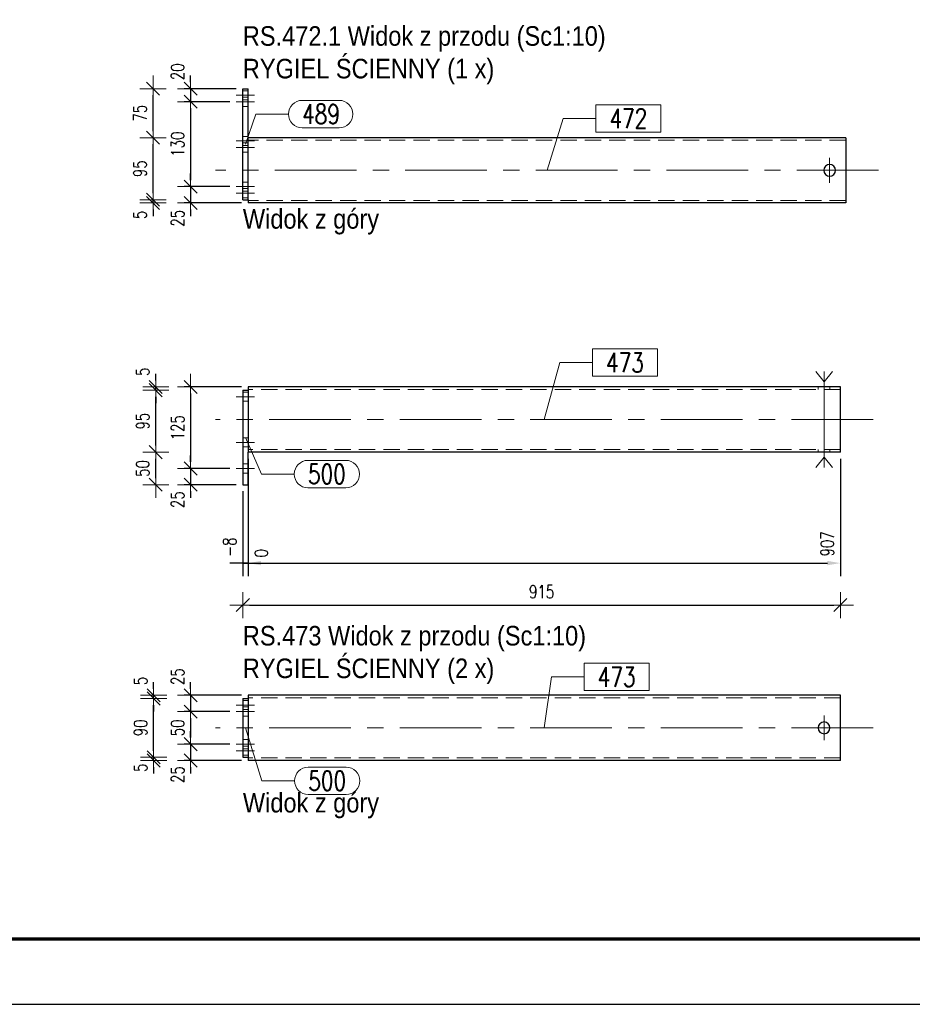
# Model space of a CAD drawing. Header units: millimetres. Extents: x -877 to 135, y 14151 to 14821.
# Tile 24 of 46: x -219 to -82, y 14151 to 14302. Entities that reach past the tile are written whole.
import ezdxf

# ---------------------------------------------------------------- set-up
doc = ezdxf.new("R2010")
doc.units = ezdxf.units.MM
doc.header["$LTSCALE"] = 10
doc.linetypes.add('HIDDEN', pattern=[0.375, 0.25, -0.125])
doc.linetypes.add('MITTE', pattern=[2, 1.25, -0.25, 0.25, -0.25])
doc.layers.get('Defpoints').update_dxf_attribs({"color": 1})
doc.layers.add('_FORMATKA', color=8, linetype='Continuous', plot=False)
for name, color, linetype, lineweight in [('_RAMKA', 7, 'Continuous', 35), ('PS_Bolt', 4, 'Continuous', 13), ('PS_DIM', 4, 'Continuous', 13), ('PS_Hidden', 2, 'HIDDEN', 9), ('PS_Mid', 5, 'MITTE', 15), ('PS_Plate', 35, 'Continuous', 30), ('PS_Pos', 1, 'Continuous', 15), ('PS_Shape', 161, 'Continuous', 30), ('PS_SOLID', 7, 'Continuous', 30), ('PS_TEXT', 3, 'Continuous', 18)]:
    doc.layers.add(name, color=color, linetype=linetype, lineweight=lineweight)
doc.styles.add('gil', font='txt', dxfattribs={"width": 0.9})
doc.styles.add('simplex', font='simplex.shx', dxfattribs={"width": 0.75})
doc.dimstyles.new('1_10_GŁ_DS1-LS10', dxfattribs={"dimtxt": 2, "dimasz": 2, "dimexe": 2, "dimexo": 1, "dimgap": 1, "dimtad": 1, "dimjust": 4, "dimdec": 0, "dimlfac": 10, "dimtxsty": 'simplex', "dimblk1": 'NONE', "dimsah": 1, "dimcen": 2, "dimclrd": 256, "dimclre": 256, "dimclrt": 3, "dimadec": 1, "dimazin": 0, "dimtfac": 1, "dimtdec": 0, "dimtmove": 2, "dimatfit": 3, "dimfxl": 1, "dimarcsym": 0})
doc.dimstyles.new('1_10_PRZ', dxfattribs={"dimtxt": 2, "dimasz": 1, "dimexe": 2, "dimexo": 5, "dimgap": 1, "dimtad": 1, "dimdec": 0, "dimlfac": 10, "dimtxsty": 'simplex', "dimblk": 'dimznak', "dimcen": 2, "dimse1": 1, "dimse2": 1, "dimclrt": 3, "dimadec": 1, "dimazin": 0, "dimtfac": 1, "dimtdec": 0, "dimtix": 1, "dimtmove": 2, "dimatfit": 3, "dimldrblk": 'dim-grot', "dimfxl": 1, "dimarcsym": 0})
doc.dimstyles.new('1_10_PRZ_DS1-LS10', dxfattribs={"dimtxt": 2, "dimasz": 1, "dimexe": 2, "dimexo": 5, "dimgap": 1, "dimtad": 1, "dimdec": 0, "dimlfac": 10, "dimtxsty": 'simplex', "dimblk": 'dimznak', "dimcen": 2, "dimse1": 1, "dimse2": 1, "dimclrt": 3, "dimadec": 1, "dimazin": 0, "dimtfac": 1, "dimtdec": 0, "dimtix": 1, "dimtmove": 2, "dimatfit": 3, "dimldrblk": 'dim-grot', "dimfxl": 1, "dimarcsym": 0})
doc.dimstyles.new('1_10_SC', dxfattribs={"dimtxt": 2, "dimasz": 1, "dimexe": 1, "dimexo": 1, "dimgap": 1, "dimtad": 1, "dimdec": 0, "dimlfac": 10, "dimtxsty": 'simplex', "dimblk": 'dimznak', "dimcen": 2, "dimclrd": 256, "dimclre": 256, "dimclrt": 3, "dimadec": 1, "dimazin": 0, "dimtfac": 1, "dimtdec": 0, "dimtix": 1, "dimtmove": 2, "dimatfit": 3, "dimldrblk": 'dim-grot', "dimfxl": 1, "dimarcsym": 0})

# ---------------------------------------------------------------- blocks, each defined once
blk = doc.blocks.new('dimznak')
at = {"color": 0}
for points in [[(0, 2), (0, -2)], [(-2, 0), (2, 0)]]:
    blk.add_lwpolyline(points, dxfattribs=at)
at = {"color": 2}
blk.add_lwpolyline([(1, 1), (-1, -1)], dxfattribs=at)
blk = doc.blocks.new('*D551')
at = {"layer": 'Defpoints', "color": 0, "transparency": 16777216}
for p in [(-184.06, 14245.66), (-192.86, 14233.16), (-185.86, 14233.16)]:
    blk.add_point(p, dxfattribs=at)
at = {"layer": 'PS_DIM', "lineweight": -2, "transparency": 16777216}
for p, q in [((-185.06, 14245.66), (-193.86, 14245.66)), ((-192.86, 14244.66), (-192.86, 14234.16)), ((-186.86, 14233.16), (-193.86, 14233.16))]:
    blk.add_line(p, q, dxfattribs=at)
for p, rotation in [((-192.86, 14245.66), 90), ((-192.86, 14233.16), 270)]:
    blk.add_blockref('dimznak', p, dxfattribs=dict(at, rotation=rotation))
at = {"layer": 'PS_DIM', "color": 3, "transparency": 16777216, "insert": (-194.86, 14239.41), "char_height": 2, "attachment_point": 5, "rotation": 90, "style": 'simplex'}
blk.add_mtext('125', dxfattribs=at)
blk = doc.blocks.new('dim-grot')
blk.add_hatch(color=256).paths.add_polyline_path([(0, 0), (-2, 0.5), (-2, -0.5)])
blk.add_lwpolyline([(0, 0), (-2, 0.5), (-2, -0.5), (0, 0)])
blk = doc.blocks.new('*D552')
at = {"layer": 'Defpoints', "color": 0, "transparency": 16777216}
for p in [(-185.86, 14233.16), (-192.86, 14230.66), (-184.86, 14230.66)]:
    blk.add_point(p, dxfattribs=at)
at = {"layer": 'PS_DIM', "lineweight": -2, "transparency": 16777216}
for p, q in [((-192.86, 14234.16), (-192.86, 14235.16)), ((-186.86, 14233.16), (-193.86, 14233.16)), ((-192.86, 14233.16), (-192.86, 14230.66)), ((-185.86, 14230.66), (-193.86, 14230.66)), ((-192.86, 14229.66), (-192.86, 14228.66))]:
    blk.add_line(p, q, dxfattribs=at)
for p, rotation in [((-192.86, 14233.16), 270), ((-192.86, 14230.66), 90)]:
    blk.add_blockref('dimznak', p, dxfattribs=dict(at, rotation=rotation))
at = {"layer": 'PS_DIM', "color": 3, "transparency": 16777216, "insert": (-194.86, 14228.38), "char_height": 2, "attachment_point": 5, "rotation": 90, "style": 'simplex'}
blk.add_mtext('25', dxfattribs=at)
blk = doc.blocks.new('*D553')
at = {"layer": 'Defpoints', "color": 0, "transparency": 16777216}
for p in [(-198.2, 14235.66), (-184.06, 14235.66), (-184.06, 14230.66)]:
    blk.add_point(p, dxfattribs=at)
at = {"layer": 'PS_DIM', "color": 0, "lineweight": -2, "transparency": 16777216}
blk.add_line((-198.2, 14231.66), (-198.2, 14234.66), dxfattribs=at)
for p, rotation in [((-198.2, 14235.66), 90), ((-198.2, 14230.66), 270)]:
    blk.add_blockref('dimznak', p, dxfattribs=dict(at, rotation=rotation))
at = {"layer": 'PS_DIM', "color": 3, "transparency": 16777216, "insert": (-200.2, 14233.16), "char_height": 2, "attachment_point": 5, "rotation": 90, "style": 'simplex'}
blk.add_mtext('50', dxfattribs=at)
blk = doc.blocks.new('*D554')
at = {"layer": 'Defpoints', "color": 0, "transparency": 16777216}
for p in [(-198.2, 14245.16), (-184.86, 14245.16), (-184.06, 14235.66)]:
    blk.add_point(p, dxfattribs=at)
at = {"layer": 'PS_DIM', "color": 0, "lineweight": -2, "transparency": 16777216}
blk.add_line((-198.2, 14236.66), (-198.2, 14244.16), dxfattribs=at)
for p, rotation in [((-198.2, 14245.16), 90), ((-198.2, 14235.66), 270)]:
    blk.add_blockref('dimznak', p, dxfattribs=dict(at, rotation=rotation))
at = {"layer": 'PS_DIM', "color": 3, "transparency": 16777216, "insert": (-200.2, 14240.41), "char_height": 2, "attachment_point": 5, "rotation": 90, "style": 'simplex'}
blk.add_mtext('95', dxfattribs=at)
blk = doc.blocks.new('*D555')
at = {"layer": 'Defpoints', "color": 0, "transparency": 16777216}
for p in [(-198.2, 14245.66), (-184.86, 14245.16), (-184.06, 14245.66)]:
    blk.add_point(p, dxfattribs=at)
at = {"layer": 'PS_DIM', "color": 0, "lineweight": -2, "transparency": 16777216}
for p, q in [((-198.2, 14246.66), (-198.2, 14247.66)), ((-198.2, 14245.16), (-198.2, 14245.66)), ((-198.2, 14244.16), (-198.2, 14243.16))]:
    blk.add_line(p, q, dxfattribs=at)
for p, rotation in [((-198.2, 14245.66), 270), ((-198.2, 14245.16), 90)]:
    blk.add_blockref('dimznak', p, dxfattribs=dict(at, rotation=rotation))
at = {"layer": 'PS_DIM', "color": 3, "transparency": 16777216, "insert": (-200.2, 14247.97), "char_height": 2, "attachment_point": 5, "rotation": 90, "style": 'simplex'}
blk.add_mtext('5', dxfattribs=at)
blk = doc.blocks.new('*D556')
at = {"layer": 'Defpoints', "color": 0, "transparency": 16777216}
for p in [(-184.06, 14235.66), (-184.86, 14230.66), (-184.06, 14218.66)]:
    blk.add_point(p, dxfattribs=at)
at = {"layer": 'PS_DIM', "lineweight": -2, "transparency": 16777216}
for p, q in [((-184.06, 14234.66), (-184.06, 14216.66)), ((-184.86, 14229.66), (-184.86, 14216.66)), ((-184.86, 14218.66), (-186.86, 14218.66)), ((-184.86, 14218.66), (-184.06, 14218.66)), ((-182.06, 14218.66), (-180.06, 14218.66))]:
    blk.add_line(p, q, dxfattribs=at)
at = {"layer": 'PS_DIM', "transparency": 16777216}
blk.add_solid([(-182.06, 14219), (-182.06, 14218.33), (-184.06, 14218.66)], dxfattribs=at)
at = {"layer": 'PS_DIM', "color": 3, "transparency": 16777216, "insert": (-186.88, 14221.11), "char_height": 2, "attachment_point": 5, "rotation": 90, "style": 'simplex'}
blk.add_mtext('-8', dxfattribs=at)
blk = doc.blocks.new('_None')
blk = doc.blocks.new('*D557')
at = {"layer": 'Defpoints', "color": 0, "transparency": 16777216}
for p in [(-184.06, 14235.66), (-184.06, 14230.66), (-184.06, 14218.66)]:
    blk.add_point(p, dxfattribs=at)
at = {"layer": 'PS_DIM', "lineweight": -2, "transparency": 16777216}
for p, q in [((-184.06, 14234.66), (-184.06, 14216.66)), ((-184.06, 14229.66), (-184.06, 14216.66)), ((-184.06, 14218.66), (-186.06, 14218.66)), ((-182.06, 14218.66), (-180.06, 14218.66))]:
    blk.add_line(p, q, dxfattribs=at)
at = {"layer": 'PS_DIM', "transparency": 16777216}
blk.add_solid([(-182.06, 14219), (-182.06, 14218.33), (-184.06, 14218.66)], dxfattribs=at)
at = {"layer": 'PS_DIM', "color": 3, "transparency": 16777216, "insert": (-182.04, 14220.18), "char_height": 2, "attachment_point": 5, "rotation": 90, "style": 'simplex'}
blk.add_mtext('0', dxfattribs=at)
blk = doc.blocks.new('*D558')
at = {"layer": 'Defpoints', "color": 0, "transparency": 16777216}
for p in [(-184.06, 14235.66), (-93.32, 14235.66), (-93.32, 14218.66)]:
    blk.add_point(p, dxfattribs=at)
at = {"layer": 'PS_DIM', "lineweight": -2, "transparency": 16777216}
for p, q in [((-184.06, 14234.66), (-184.06, 14216.66)), ((-93.32, 14234.66), (-93.32, 14216.66)), ((-184.06, 14218.66), (-95.32, 14218.66))]:
    blk.add_line(p, q, dxfattribs=at)
at = {"layer": 'PS_DIM', "transparency": 16777216}
blk.add_solid([(-95.32, 14219), (-95.32, 14218.33), (-93.32, 14218.66)], dxfattribs=at)
at = {"layer": 'PS_DIM', "color": 3, "transparency": 16777216, "insert": (-95.34, 14221.61), "char_height": 2, "attachment_point": 5, "rotation": 90, "style": 'simplex'}
blk.add_mtext('907', dxfattribs=at)
blk = doc.blocks.new('*D559')
at = {"layer": 'Defpoints', "color": 0, "transparency": 16777216}
for p in [(-184.06, 14198.42), (-192.86, 14195.92), (-185.86, 14195.92)]:
    blk.add_point(p, dxfattribs=at)
at = {"layer": 'PS_DIM', "lineweight": -2, "transparency": 16777216}
for p, q in [((-192.86, 14199.42), (-192.86, 14200.42)), ((-185.06, 14198.42), (-193.86, 14198.42)), ((-192.86, 14198.42), (-192.86, 14195.92)), ((-186.86, 14195.92), (-193.86, 14195.92)), ((-192.86, 14194.92), (-192.86, 14193.92))]:
    blk.add_line(p, q, dxfattribs=at)
for p, rotation in [((-192.86, 14198.42), 270), ((-192.86, 14195.92), 90)]:
    blk.add_blockref('dimznak', p, dxfattribs=dict(at, rotation=rotation))
at = {"layer": 'PS_DIM', "color": 3, "transparency": 16777216, "insert": (-194.86, 14201.27), "char_height": 2, "attachment_point": 5, "rotation": 90, "style": 'simplex'}
blk.add_mtext('25', dxfattribs=at)
blk = doc.blocks.new('*D560')
at = {"layer": 'Defpoints', "color": 0, "transparency": 16777216}
for p in [(-185.86, 14195.92), (-192.86, 14190.92), (-185.86, 14190.92)]:
    blk.add_point(p, dxfattribs=at)
at = {"layer": 'PS_DIM', "lineweight": -2, "transparency": 16777216}
for p, q in [((-186.86, 14195.92), (-193.86, 14195.92)), ((-192.86, 14194.92), (-192.86, 14191.92)), ((-186.86, 14190.92), (-193.86, 14190.92))]:
    blk.add_line(p, q, dxfattribs=at)
for p, rotation in [((-192.86, 14195.92), 90), ((-192.86, 14190.92), 270)]:
    blk.add_blockref('dimznak', p, dxfattribs=dict(at, rotation=rotation))
at = {"layer": 'PS_DIM', "color": 3, "transparency": 16777216, "insert": (-194.86, 14193.42), "char_height": 2, "attachment_point": 5, "rotation": 90, "style": 'simplex'}
blk.add_mtext('50', dxfattribs=at)
blk = doc.blocks.new('*D561')
at = {"layer": 'Defpoints', "color": 0, "transparency": 16777216}
for p in [(-185.86, 14190.92), (-192.86, 14188.42), (-184.06, 14188.42)]:
    blk.add_point(p, dxfattribs=at)
at = {"layer": 'PS_DIM', "lineweight": -2, "transparency": 16777216}
for p, q in [((-192.86, 14191.92), (-192.86, 14192.92)), ((-186.86, 14190.92), (-193.86, 14190.92)), ((-192.86, 14190.92), (-192.86, 14188.42)), ((-185.06, 14188.42), (-193.86, 14188.42)), ((-192.86, 14187.42), (-192.86, 14186.42))]:
    blk.add_line(p, q, dxfattribs=at)
for p, rotation in [((-192.86, 14190.92), 270), ((-192.86, 14188.42), 90)]:
    blk.add_blockref('dimznak', p, dxfattribs=dict(at, rotation=rotation))
at = {"layer": 'PS_DIM', "color": 3, "transparency": 16777216, "insert": (-194.86, 14186.26), "char_height": 2, "attachment_point": 5, "rotation": 90, "style": 'simplex'}
blk.add_mtext('25', dxfattribs=at)
blk = doc.blocks.new('*D562')
at = {"layer": 'Defpoints', "color": 0, "transparency": 16777216}
for p in [(-198.53, 14188.92), (-184.86, 14188.92), (-184.06, 14188.42)]:
    blk.add_point(p, dxfattribs=at)
at = {"layer": 'PS_DIM', "color": 0, "lineweight": -2, "transparency": 16777216}
for p, q in [((-198.53, 14189.92), (-198.53, 14190.92)), ((-198.53, 14188.42), (-198.53, 14188.92)), ((-198.53, 14187.42), (-198.53, 14186.42))]:
    blk.add_line(p, q, dxfattribs=at)
for p, rotation in [((-198.53, 14188.92), 270), ((-198.53, 14188.42), 90)]:
    blk.add_blockref('dimznak', p, dxfattribs=dict(at, rotation=rotation))
at = {"layer": 'PS_DIM', "color": 3, "transparency": 16777216, "insert": (-200.53, 14187.3), "char_height": 2, "attachment_point": 5, "rotation": 90, "style": 'simplex'}
blk.add_mtext('5', dxfattribs=at)
blk = doc.blocks.new('*D563')
at = {"layer": 'Defpoints', "color": 0, "transparency": 16777216}
for p in [(-198.53, 14197.92), (-184.86, 14197.92), (-184.86, 14188.92)]:
    blk.add_point(p, dxfattribs=at)
at = {"layer": 'PS_DIM', "color": 0, "lineweight": -2, "transparency": 16777216}
blk.add_line((-198.53, 14189.92), (-198.53, 14196.92), dxfattribs=at)
for p, rotation in [((-198.53, 14197.92), 90), ((-198.53, 14188.92), 270)]:
    blk.add_blockref('dimznak', p, dxfattribs=dict(at, rotation=rotation))
at = {"layer": 'PS_DIM', "color": 3, "transparency": 16777216, "insert": (-200.53, 14193.42), "char_height": 2, "attachment_point": 5, "rotation": 90, "style": 'simplex'}
blk.add_mtext('90', dxfattribs=at)
blk = doc.blocks.new('*D564')
at = {"layer": 'Defpoints', "color": 0, "transparency": 16777216}
for p in [(-198.53, 14198.42), (-184.86, 14197.92), (-184.06, 14198.42)]:
    blk.add_point(p, dxfattribs=at)
at = {"layer": 'PS_DIM', "color": 0, "lineweight": -2, "transparency": 16777216}
for p, q in [((-198.53, 14199.42), (-198.53, 14200.42)), ((-198.53, 14197.92), (-198.53, 14198.42)), ((-198.53, 14196.92), (-198.53, 14195.92))]:
    blk.add_line(p, q, dxfattribs=at)
for p, rotation in [((-198.53, 14198.42), 270), ((-198.53, 14197.92), 90)]:
    blk.add_blockref('dimznak', p, dxfattribs=dict(at, rotation=rotation))
at = {"layer": 'PS_DIM', "color": 3, "transparency": 16777216, "insert": (-200.53, 14200.61), "char_height": 2, "attachment_point": 5, "rotation": 90, "style": 'simplex'}
blk.add_mtext('5', dxfattribs=at)
blk = doc.blocks.new('*D578')
at = {"layer": 'Defpoints', "color": 0, "transparency": 16777216}
for p in [(-93.32, 14235.66), (-184.86, 14230.66), (-93.32, 14212.23)]:
    blk.add_point(p, dxfattribs=at)
at = {"layer": 'PS_DIM', "color": 0, "lineweight": -2, "transparency": 16777216}
blk.add_line((-183.86, 14212.23), (-94.32, 14212.23), dxfattribs=at)
at = {"layer": 'PS_DIM', "color": 0, "lineweight": -2, "transparency": 16777216, "rotation": 180}
blk.add_blockref('dimznak', (-184.86, 14212.23), dxfattribs=at)
at = {"layer": 'PS_DIM', "color": 0, "lineweight": -2, "transparency": 16777216}
blk.add_blockref('dimznak', (-93.32, 14212.23), dxfattribs=at)
at = {"layer": 'PS_DIM', "color": 3, "transparency": 16777216, "insert": (-139.09, 14214.27), "char_height": 2, "attachment_point": 5, "style": 'simplex'}
blk.add_mtext('915', dxfattribs=at)
blk = doc.blocks.new('*U279')
at = {"layer": '_FORMATKA', "lineweight": -3}
blk.add_lwpolyline([(-1000, 0), (0, 0), (0, 594), (-1000, 594)], close=True, dxfattribs=at)
at = {"layer": '_RAMKA', "lineweight": -3, "const_width": 0.5}
blk.add_lwpolyline([(-970, 10), (-10, 10), (-10, 584), (-970, 584)], close=True, dxfattribs=at)
blk = doc.blocks.new('*D601')
at = {"layer": 'Defpoints', "color": 0, "transparency": 16777216}
for p in [(-184.86, 14291.34), (-192.86, 14289.34), (-185.86, 14289.34)]:
    blk.add_point(p, dxfattribs=at)
at = {"layer": 'PS_DIM', "lineweight": -2, "transparency": 16777216}
for p, q in [((-192.86, 14292.34), (-192.86, 14293.34)), ((-185.86, 14291.34), (-193.86, 14291.34)), ((-192.86, 14291.34), (-192.86, 14289.34)), ((-186.86, 14289.34), (-193.86, 14289.34)), ((-192.86, 14288.34), (-192.86, 14287.34))]:
    blk.add_line(p, q, dxfattribs=at)
for p, rotation in [((-192.86, 14291.34), 270), ((-192.86, 14289.34), 90)]:
    blk.add_blockref('dimznak', p, dxfattribs=dict(at, rotation=rotation))
at = {"layer": 'PS_DIM', "color": 3, "transparency": 16777216, "insert": (-194.86, 14293.94), "char_height": 2, "attachment_point": 5, "rotation": 90, "style": 'simplex'}
blk.add_mtext('20', dxfattribs=at)
blk = doc.blocks.new('*D602')
at = {"layer": 'Defpoints', "color": 0, "transparency": 16777216}
for p in [(-185.86, 14289.34), (-192.86, 14276.34), (-185.86, 14276.34)]:
    blk.add_point(p, dxfattribs=at)
at = {"layer": 'PS_DIM', "lineweight": -2, "transparency": 16777216}
for p, q in [((-186.86, 14289.34), (-193.86, 14289.34)), ((-192.86, 14288.34), (-192.86, 14277.34)), ((-186.86, 14276.34), (-193.86, 14276.34))]:
    blk.add_line(p, q, dxfattribs=at)
for p, rotation in [((-192.86, 14289.34), 90), ((-192.86, 14276.34), 270)]:
    blk.add_blockref('dimznak', p, dxfattribs=dict(at, rotation=rotation))
at = {"layer": 'PS_DIM', "color": 3, "transparency": 16777216, "insert": (-194.86, 14282.84), "char_height": 2, "attachment_point": 5, "rotation": 90, "style": 'simplex'}
blk.add_mtext('130', dxfattribs=at)
blk = doc.blocks.new('*D603')
at = {"layer": 'Defpoints', "color": 0, "transparency": 16777216}
for p in [(-185.86, 14276.34), (-192.86, 14273.84), (-184.06, 14273.84)]:
    blk.add_point(p, dxfattribs=at)
at = {"layer": 'PS_DIM', "lineweight": -2, "transparency": 16777216}
for p, q in [((-192.86, 14277.34), (-192.86, 14278.34)), ((-186.86, 14276.34), (-193.86, 14276.34)), ((-192.86, 14276.34), (-192.86, 14273.84)), ((-185.06, 14273.84), (-193.86, 14273.84)), ((-192.86, 14272.84), (-192.86, 14271.84))]:
    blk.add_line(p, q, dxfattribs=at)
for p, rotation in [((-192.86, 14276.34), 270), ((-192.86, 14273.84), 90)]:
    blk.add_blockref('dimznak', p, dxfattribs=dict(at, rotation=rotation))
at = {"layer": 'PS_DIM', "color": 3, "transparency": 16777216, "insert": (-194.86, 14271.5), "char_height": 2, "attachment_point": 5, "rotation": 90, "style": 'simplex'}
blk.add_mtext('25', dxfattribs=at)
blk = doc.blocks.new('*D604')
at = {"layer": 'Defpoints', "color": 0, "transparency": 16777216}
for p in [(-198.62, 14274.34), (-184.86, 14274.34), (-184.06, 14273.84)]:
    blk.add_point(p, dxfattribs=at)
at = {"layer": 'PS_DIM', "color": 0, "lineweight": -2, "transparency": 16777216}
for p, q in [((-198.62, 14275.34), (-198.62, 14276.34)), ((-198.62, 14273.84), (-198.62, 14274.34)), ((-198.62, 14272.84), (-198.62, 14271.84))]:
    blk.add_line(p, q, dxfattribs=at)
for p, rotation in [((-198.62, 14274.34), 270), ((-198.62, 14273.84), 90)]:
    blk.add_blockref('dimznak', p, dxfattribs=dict(at, rotation=rotation))
at = {"layer": 'PS_DIM', "color": 3, "transparency": 16777216, "insert": (-200.62, 14272.01), "char_height": 2, "attachment_point": 5, "rotation": 90, "style": 'simplex'}
blk.add_mtext('5', dxfattribs=at)
blk = doc.blocks.new('*D605')
at = {"layer": 'Defpoints', "color": 0, "transparency": 16777216}
for p in [(-198.62, 14283.84), (-184.06, 14283.84), (-184.86, 14274.34)]:
    blk.add_point(p, dxfattribs=at)
at = {"layer": 'PS_DIM', "color": 0, "lineweight": -2, "transparency": 16777216}
blk.add_line((-198.62, 14275.34), (-198.62, 14282.84), dxfattribs=at)
for p, rotation in [((-198.62, 14283.84), 90), ((-198.62, 14274.34), 270)]:
    blk.add_blockref('dimznak', p, dxfattribs=dict(at, rotation=rotation))
at = {"layer": 'PS_DIM', "color": 3, "transparency": 16777216, "insert": (-200.62, 14279.09), "char_height": 2, "attachment_point": 5, "rotation": 90, "style": 'simplex'}
blk.add_mtext('95', dxfattribs=at)
blk = doc.blocks.new('*D606')
at = {"layer": 'Defpoints', "color": 0, "transparency": 16777216}
for p in [(-198.62, 14291.34), (-184.86, 14291.34), (-184.06, 14283.84)]:
    blk.add_point(p, dxfattribs=at)
at = {"layer": 'PS_DIM', "color": 0, "lineweight": -2, "transparency": 16777216}
blk.add_line((-198.62, 14284.84), (-198.62, 14290.34), dxfattribs=at)
for p, rotation in [((-198.62, 14291.34), 90), ((-198.62, 14283.84), 270)]:
    blk.add_blockref('dimznak', p, dxfattribs=dict(at, rotation=rotation))
at = {"layer": 'PS_DIM', "color": 3, "transparency": 16777216, "insert": (-200.62, 14287.59), "char_height": 2, "attachment_point": 5, "rotation": 90, "style": 'simplex'}
blk.add_mtext('75', dxfattribs=at)
blk = doc.blocks.new('*X1068')
at = {"color": 3, "style": 'gil', "width": 0.9}
for s, p in [('RS.472.1 Widok z przodu (Sc1:10)', (-184.86, 14297.92)), ('RYGIEL ŚCIENNY (1 x)', (-184.86, 14292.92))]:
    blk.add_text(s, height=3, dxfattribs=at).set_placement(p)
blk = doc.blocks.new('*X1069')
at = {"layer": 'PS_Hidden', "color": 2, "linetype": 'HIDDEN'}
for p, q in [((-184.06, 14291.04), (-184.86, 14291.04)), ((-184.86, 14290.04), (-184.06, 14290.04)), ((-184.06, 14289.64), (-184.86, 14289.64)), ((-184.86, 14288.64), (-184.06, 14288.64)), ((-184.06, 14284.04), (-184.86, 14284.04)), ((-184.06, 14282.64), (-184.86, 14282.64)), ((-184.86, 14277.04), (-184.06, 14277.04)), ((-184.86, 14275.64), (-184.06, 14275.64))]:
    blk.add_line(p, q, dxfattribs=at)
at = {"layer": 'PS_Mid', "color": 5, "linetype": 'MITTE'}
for p, q in [((-185.86, 14290.34), (-183.06, 14290.34)), ((-185.86, 14290.34), (-183.06, 14290.34)), ((-183.06, 14289.34), (-185.86, 14289.34)), ((-185.86, 14283.34), (-183.06, 14283.34)), ((-185.86, 14283.34), (-183.06, 14283.34)), ((-183.06, 14276.34), (-185.86, 14276.34))]:
    blk.add_line(p, q, dxfattribs=at)
at = {"layer": 'PS_SOLID', "color": 7, "linetype": 'Continuous'}
for p, q in [((-184.86, 14274.34), (-184.86, 14291.34)), ((-184.86, 14291.34), (-184.06, 14291.34)), ((-184.06, 14274.34), (-184.06, 14291.34)), ((-184.86, 14274.34), (-184.06, 14274.34))]:
    blk.add_line(p, q, dxfattribs=at)
blk = doc.blocks.new('*X1070')
at = {"color": 4, "linetype": 'Continuous'}
blk.add_line((-94.97, 14278.84), (-94.97, 14278.84), dxfattribs=at)
blk.add_line((-94.97, 14278.84), (-94.97, 14278.84), dxfattribs=at)
blk.add_line((-94.97, 14278.84), (-94.97, 14278.84), dxfattribs=at)
blk.add_line((-94.97, 14278.84), (-94.97, 14278.84), dxfattribs=at)
blk.add_line((-94.97, 14278.84), (-94.97, 14278.84), dxfattribs=at)
blk = doc.blocks.new('*X1071')
at = {"color": 1}
for p, q in [((-120.81, 14288.88), (-130.79, 14288.88)), ((-130.79, 14288.88), (-130.79, 14284.68)), ((-120.81, 14284.68), (-120.81, 14288.88)), ((-138.26, 14278.84), (-135.79, 14286.78)), ((-135.79, 14286.78), (-130.79, 14286.78)), ((-130.79, 14284.68), (-120.81, 14284.68))]:
    blk.add_line(p, q, dxfattribs=at)
at = {"color": 30, "style": 'simplex', "width": 0.75}
blk.add_text('472', height=3, dxfattribs=at).set_placement((-128.69, 14285.28))
blk = doc.blocks.new('*X1072')
at = {"color": 1}
for p, q in [((-175.78, 14289.56), (-170.1, 14289.56)), ((-184.46, 14282.84), (-182.88, 14287.46)), ((-182.88, 14287.46), (-177.88, 14287.46)), ((-175.78, 14285.36), (-170.1, 14285.36))]:
    blk.add_line(p, q, dxfattribs=at)
for centre, start, end in [((-175.78, 14287.46), 90, 270), ((-170.1, 14287.46), 270, 90)]:
    blk.add_arc(centre, 2.1, start, end, dxfattribs=at)
at = {"color": 30, "style": 'simplex', "width": 0.75}
blk.add_text('489', height=3, dxfattribs=at).set_placement((-175.78, 14285.96))
blk = doc.blocks.new('*X1073')
at = {"color": 3, "style": 'gil', "width": 0.9}
blk.add_text('Widok z góry', height=3, dxfattribs=at).set_placement((-184.86, 14269.9))
blk = doc.blocks.new('*X1074')
at = {"color": 4, "linetype": 'Continuous'}
for p, q in [((-97.1, 14248.01), (-95.82, 14246.41)), ((-95.82, 14246.41), (-94.54, 14248.01)), ((-95.82, 14248.01), (-95.82, 14233.31)), ((-97.1, 14233.31), (-95.82, 14234.91)), ((-95.82, 14234.91), (-94.54, 14233.31))]:
    blk.add_line(p, q, dxfattribs=at)
blk = doc.blocks.new('*X1076')
at = {"layer": 'PS_Hidden', "color": 2, "linetype": 'HIDDEN'}
for p, q in [((-184.06, 14244.86), (-184.86, 14244.86)), ((-93.32, 14245.26), (-184.06, 14245.26)), ((-96.72, 14245.26), (-96.72, 14245.66)), ((-94.92, 14245.26), (-94.92, 14245.66)), ((-184.06, 14243.46), (-184.86, 14243.46)), ((-184.06, 14237.86), (-184.86, 14237.86)), ((-184.06, 14236.46), (-184.86, 14236.46)), ((-93.32, 14236.06), (-184.06, 14236.06)), ((-96.72, 14236.06), (-96.72, 14235.66)), ((-94.92, 14236.06), (-94.92, 14235.66)), ((-184.86, 14233.86), (-184.06, 14233.86)), ((-184.86, 14232.46), (-184.06, 14232.46))]:
    blk.add_line(p, q, dxfattribs=at)
at = {"layer": 'PS_Mid', "color": 5, "linetype": 'MITTE'}
for p, q in [((-95.82, 14246.66), (-95.82, 14244.26)), ((-185.86, 14244.16), (-183.06, 14244.16)), ((-185.86, 14244.16), (-183.06, 14244.16)), ((-88.32, 14240.66), (-189.06, 14240.66)), ((-185.86, 14237.16), (-183.06, 14237.16)), ((-185.86, 14237.16), (-183.06, 14237.16)), ((-95.82, 14234.66), (-95.82, 14237.06)), ((-183.06, 14233.16), (-185.86, 14233.16)), ((-183.06, 14233.16), (-185.86, 14233.16))]:
    blk.add_line(p, q, dxfattribs=at)
at = {"layer": 'PS_SOLID', "color": 7, "linetype": 'Continuous'}
for p, q in [((-184.86, 14245.16), (-184.86, 14230.66)), ((-184.86, 14245.16), (-184.06, 14245.16)), ((-184.06, 14245.66), (-184.06, 14235.66)), ((-93.32, 14245.66), (-184.06, 14245.66)), ((-93.32, 14235.66), (-93.32, 14245.66)), ((-184.06, 14230.66), (-184.06, 14235.66)), ((-93.32, 14235.66), (-184.06, 14235.66)), ((-184.86, 14230.66), (-184.06, 14230.66))]:
    blk.add_line(p, q, dxfattribs=at)
blk = doc.blocks.new('*X1077')
at = {"color": 1}
for p, q in [((-121.34, 14251.49), (-131.32, 14251.49)), ((-131.32, 14251.49), (-131.32, 14247.29)), ((-121.34, 14247.29), (-121.34, 14251.49)), ((-138.69, 14240.66), (-136.32, 14249.39)), ((-136.32, 14249.39), (-131.32, 14249.39)), ((-131.32, 14247.29), (-121.34, 14247.29))]:
    blk.add_line(p, q, dxfattribs=at)
at = {"color": 30, "style": 'simplex', "width": 0.75}
blk.add_text('473', height=3, dxfattribs=at).set_placement((-129.22, 14247.89))
blk = doc.blocks.new('*X1078')
at = {"color": 1}
for p, q in [((-184.46, 14237.91), (-181.98, 14232.3)), ((-174.88, 14234.4), (-169.09, 14234.4)), ((-181.98, 14232.3), (-176.98, 14232.3)), ((-174.88, 14230.2), (-169.09, 14230.2))]:
    blk.add_line(p, q, dxfattribs=at)
for centre, start, end in [((-174.88, 14232.3), 90, 270), ((-169.09, 14232.3), 270, 90)]:
    blk.add_arc(centre, 2.1, start, end, dxfattribs=at)
at = {"color": 30, "style": 'simplex', "width": 0.75}
blk.add_text('500', height=3, dxfattribs=at).set_placement((-174.88, 14230.8))
blk = doc.blocks.new('*X1079')
at = {"color": 3, "style": 'gil', "width": 0.9}
for s, p in [('RS.473 Widok z przodu (Sc1:10)', (-184.86, 14206.04)), ('RYGIEL ŚCIENNY (2 x)', (-184.86, 14201.04))]:
    blk.add_text(s, height=3, dxfattribs=at).set_placement(p)
blk = doc.blocks.new('*X1080')
at = {"color": 4, "linetype": 'Continuous'}
blk.add_line((-95.82, 14193.42), (-95.82, 14193.42), dxfattribs=at)
blk.add_line((-95.82, 14193.42), (-95.82, 14193.42), dxfattribs=at)
blk.add_line((-95.82, 14193.42), (-95.82, 14193.42), dxfattribs=at)
blk.add_line((-95.82, 14193.42), (-95.82, 14193.42), dxfattribs=at)
blk.add_line((-95.82, 14193.42), (-95.82, 14193.42), dxfattribs=at)
blk = doc.blocks.new('*X1082')
at = {"layer": 'PS_Hidden', "color": 2, "linetype": 'HIDDEN'}
for p, q in [((-93.32, 14198.02), (-184.06, 14198.02)), ((-184.06, 14197.62), (-184.86, 14197.62)), ((-184.86, 14196.62), (-184.06, 14196.62)), ((-184.06, 14196.22), (-184.86, 14196.22)), ((-184.86, 14195.22), (-184.06, 14195.22)), ((-184.86, 14191.62), (-184.06, 14191.62)), ((-184.06, 14190.62), (-184.86, 14190.62)), ((-184.86, 14190.22), (-184.06, 14190.22)), ((-184.06, 14189.22), (-184.86, 14189.22)), ((-93.32, 14188.82), (-184.06, 14188.82))]:
    blk.add_line(p, q, dxfattribs=at)
at = {"layer": 'PS_Mid', "color": 5, "linetype": 'MITTE'}
for p, q in [((-185.86, 14196.92), (-183.06, 14196.92)), ((-185.86, 14196.92), (-183.06, 14196.92)), ((-183.06, 14195.92), (-185.86, 14195.92)), ((-95.82, 14195.32), (-95.82, 14191.52)), ((-95.82, 14195.32), (-95.82, 14191.52)), ((-88.32, 14193.42), (-189.06, 14193.42)), ((-93.92, 14193.42), (-97.72, 14193.42)), ((-93.92, 14193.42), (-97.72, 14193.42)), ((-183.06, 14190.92), (-185.86, 14190.92)), ((-185.86, 14189.92), (-183.06, 14189.92)), ((-185.86, 14189.92), (-183.06, 14189.92))]:
    blk.add_line(p, q, dxfattribs=at)
at = {"layer": 'PS_SOLID', "color": 7, "linetype": 'Continuous'}
for p, q in [((-184.86, 14197.92), (-184.86, 14188.92)), ((-184.86, 14197.92), (-184.06, 14197.92)), ((-184.06, 14198.42), (-184.06, 14188.42)), ((-93.32, 14198.42), (-184.06, 14198.42)), ((-93.32, 14188.42), (-93.32, 14198.42)), ((-184.86, 14188.92), (-184.06, 14188.92)), ((-93.32, 14188.42), (-184.06, 14188.42))]:
    blk.add_line(p, q, dxfattribs=at)
at = {"layer": 'PS_SOLID', "color": 7, "extrusion": (0, 0, -1)}
blk.add_circle((95.82, 14193.42), 0.9, dxfattribs=at)
blk = doc.blocks.new('*X1083')
at = {"color": 1}
for p, q in [((-122.61, 14203.32), (-132.59, 14203.32)), ((-132.59, 14203.32), (-132.59, 14199.12)), ((-122.61, 14199.12), (-122.61, 14203.32)), ((-138.69, 14193.42), (-137.59, 14201.22)), ((-137.59, 14201.22), (-132.59, 14201.22)), ((-132.59, 14199.12), (-122.61, 14199.12))]:
    blk.add_line(p, q, dxfattribs=at)
at = {"color": 30, "style": 'simplex', "width": 0.75}
blk.add_text('473', height=3, dxfattribs=at).set_placement((-130.49, 14199.72))
blk = doc.blocks.new('*X1084')
at = {"color": 1}
for p, q in [((-184.46, 14193.42), (-181.93, 14185.31)), ((-174.83, 14187.41), (-169.04, 14187.41)), ((-181.93, 14185.31), (-176.93, 14185.31)), ((-174.83, 14183.21), (-169.04, 14183.21))]:
    blk.add_line(p, q, dxfattribs=at)
for centre, start, end in [((-174.83, 14185.31), 90, 270), ((-169.04, 14185.31), 270, 90)]:
    blk.add_arc(centre, 2.1, start, end, dxfattribs=at)
at = {"color": 30, "style": 'simplex', "width": 0.75}
blk.add_text('500', height=3, dxfattribs=at).set_placement((-174.83, 14183.81))
blk = doc.blocks.new('*X1085')
at = {"color": 3, "style": 'gil', "width": 0.9}
blk.add_text('Widok z góry', height=3, dxfattribs=at).set_placement((-184.86, 14180.46))

msp = doc.modelspace()

# ---------------------------------------------------------------- linework, layer by layer
at = {"layer": 'PS_Hidden', "color": 2, "linetype": 'HIDDEN'}
for p, q in [((-184.86, 14290.04), (-184.06, 14290.04)), ((-184.86, 14288.64), (-184.06, 14288.64)), ((-184.06, 14283.04), (-184.86, 14283.04)), ((-92.47, 14283.44), (-184.06, 14283.44)), ((-184.06, 14281.64), (-184.86, 14281.64)), ((-184.86, 14277.04), (-184.06, 14277.04)), ((-184.06, 14276.04), (-184.86, 14276.04)), ((-184.86, 14275.64), (-184.06, 14275.64)), ((-184.06, 14274.64), (-184.86, 14274.64)), ((-92.47, 14274.24), (-184.06, 14274.24))]:
    msp.add_line(p, q, dxfattribs=at)
at = {"layer": 'PS_Mid', "color": 5, "linetype": 'MITTE'}
for p, q in [((-183.06, 14289.34), (-185.86, 14289.34)), ((-185.86, 14282.34), (-183.06, 14282.34)), ((-94.97, 14280.74), (-94.97, 14276.94)), ((-94.97, 14280.74), (-94.97, 14276.94)), ((-87.47, 14278.84), (-189.06, 14278.84)), ((-93.07, 14278.84), (-96.87, 14278.84)), ((-93.07, 14278.84), (-96.87, 14278.84)), ((-183.06, 14276.34), (-185.86, 14276.34)), ((-185.86, 14275.34), (-183.06, 14275.34))]:
    msp.add_line(p, q, dxfattribs=at)
at = {"layer": 'PS_SOLID', "color": 7, "linetype": 'Continuous'}
for p, q in [((-184.86, 14274.34), (-184.86, 14291.34)), ((-184.86, 14291.34), (-184.06, 14291.34)), ((-184.06, 14274.34), (-184.06, 14291.34)), ((-92.47, 14283.84), (-184.06, 14283.84)), ((-92.47, 14283.84), (-92.47, 14273.84)), ((-184.86, 14274.34), (-184.06, 14274.34)), ((-184.06, 14274.34), (-184.06, 14273.84)), ((-92.47, 14273.84), (-184.06, 14273.84))]:
    msp.add_line(p, q, dxfattribs=at)
at = {"layer": 'PS_SOLID', "color": 7, "extrusion": (0, 0, -1)}
msp.add_circle((94.97, 14278.84), 0.9, dxfattribs=at)

# ---------------------------------------------------------------- block references
at = {"layer": 'PS_Bolt', "color": 4}
for name in ['*X1070', '*X1074', '*X1080']:
    msp.add_blockref(name, (0, 0), dxfattribs=at)
at = {"layer": 'PS_DIM'}
msp.add_blockref('*U279', (129.44, 14151.07), dxfattribs=at)
at = {"layer": 'PS_Plate'}
msp.add_blockref('*X1069', (0, 0), dxfattribs=at)
at = {"layer": 'PS_Pos'}
for name in ['*X1072', '*X1071', '*X1077', '*X1078', '*X1083', '*X1084']:
    msp.add_blockref(name, (0, 0), dxfattribs=at)
at = {"layer": 'PS_Shape', "color": 20}
for name in ['*X1076', '*X1082']:
    msp.add_blockref(name, (0, 0), dxfattribs=at)
at = {"layer": 'PS_TEXT'}
for name in ['*X1068', '*X1073', '*X1079', '*X1085']:
    msp.add_blockref(name, (0, 0), dxfattribs=at)

# ---------------------------------------------------------------- dimensions: what is measured, and where the dimension line sits
at = {"layer": 'PS_DIM'}
for base, p1, p2, dimstyle, picture, middle in [((-192.86, 14289.34), (-184.86, 14291.34), (-185.86, 14289.34), '1_10_SC', '*D601', (-194.86, 14293.94)), ((-192.86, 14273.84), (-185.86, 14276.34), (-184.06, 14273.84), '1_10_SC', '*D603', (-194.86, 14271.5)), ((-198.62, 14274.34), (-184.06, 14273.84), (-184.86, 14274.34), '1_10_PRZ', '*D604', (-200.62, 14272.01)), ((-198.2, 14245.66), (-184.86, 14245.16), (-184.06, 14245.66), '1_10_PRZ', '*D555', (-200.2, 14247.97)), ((-192.86, 14230.66), (-185.86, 14233.16), (-184.86, 14230.66), '1_10_SC', '*D552', (-194.86, 14228.38)), ((-192.86, 14195.92), (-184.06, 14198.42), (-185.86, 14195.92), '1_10_SC', '*D559', (-194.86, 14201.27)), ((-198.53, 14198.42), (-184.86, 14197.92), (-184.06, 14198.42), '1_10_PRZ', '*D564', (-200.53, 14200.61)), ((-192.86, 14188.42), (-185.86, 14190.92), (-184.06, 14188.42), '1_10_SC', '*D561', (-194.86, 14186.26)), ((-198.53, 14188.92), (-184.06, 14188.42), (-184.86, 14188.92), '1_10_PRZ', '*D562', (-200.53, 14187.3))]:
    dim = msp.add_linear_dim(base=base, p1=p1, p2=p2, angle=90, dimstyle=dimstyle, dxfattribs=at)
    dim.commit()
    dim.dimension.update_dxf_attribs({"geometry": picture, "text_midpoint": middle, "dimtype": 128})
for base, p1, p2, dimstyle, picture, middle in [((-198.62, 14291.34), (-184.06, 14283.84), (-184.86, 14291.34), '1_10_PRZ', '*D606', (-200.62, 14287.59)), ((-192.86, 14276.34), (-185.86, 14289.34), (-185.86, 14276.34), '1_10_SC', '*D602', (-194.86, 14282.84)), ((-198.62, 14283.84), (-184.86, 14274.34), (-184.06, 14283.84), '1_10_PRZ', '*D605', (-200.62, 14279.09)), ((-192.86, 14233.16), (-184.06, 14245.66), (-185.86, 14233.16), '1_10_SC', '*D551', (-194.86, 14239.41)), ((-198.2, 14245.16), (-184.06, 14235.66), (-184.86, 14245.16), '1_10_PRZ', '*D554', (-200.2, 14240.41)), ((-198.2, 14235.66), (-184.06, 14230.66), (-184.06, 14235.66), '1_10_PRZ', '*D553', (-200.2, 14233.16)), ((-198.53, 14197.92), (-184.86, 14188.92), (-184.86, 14197.92), '1_10_PRZ', '*D563', (-200.53, 14193.42)), ((-192.86, 14190.92), (-185.86, 14195.92), (-185.86, 14190.92), '1_10_SC', '*D560', (-194.86, 14193.42))]:
    dim = msp.add_linear_dim(base=base, p1=p1, p2=p2, angle=90, dimstyle=dimstyle, dxfattribs=at)
    dim.commit()
    dim.dimension.update_dxf_attribs({"geometry": picture, "text_midpoint": middle})
dim = msp.add_linear_dim(base=(-184.06, 14218.66), p1=(-184.86, 14230.66), p2=(-184.06, 14235.66), text='-8', dimstyle='1_10_GŁ_DS1-LS10', dxfattribs=at)
dim.commit()
dim.dimension.update_dxf_attribs({"geometry": '*D556', "text_midpoint": (-186.88, 14221.11), "dimtype": 128, "text_rotation": 90})
dim = msp.add_linear_dim(base=(-93.32, 14212.23), p1=(-184.86, 14230.66), p2=(-93.32, 14235.66), dimstyle='1_10_PRZ_DS1-LS10', dxfattribs=at)
dim.commit()
dim.dimension.update_dxf_attribs({"geometry": '*D578', "text_midpoint": (-139.09, 14214.27), "dimtype": 128})
for base, p1, p2, picture, middle in [((-184.06137084, 14218.6630649), (-184.06137084, 14235.6630649), (-184.06137084, 14230.6630649), '*D557', (-182.04137084, 14220.1830649)), ((-93.32, 14218.66), (-184.06, 14235.66), (-93.32, 14235.66), '*D558', (-95.34, 14221.61))]:
    dim = msp.add_linear_dim(base=base, p1=p1, p2=p2, dimstyle='1_10_GŁ_DS1-LS10', dxfattribs=at)
    dim.commit()
    dim.dimension.update_dxf_attribs({"geometry": picture, "text_midpoint": middle, "dimtype": 128, "text_rotation": 90})

doc.saveas('drawing.dxf')
